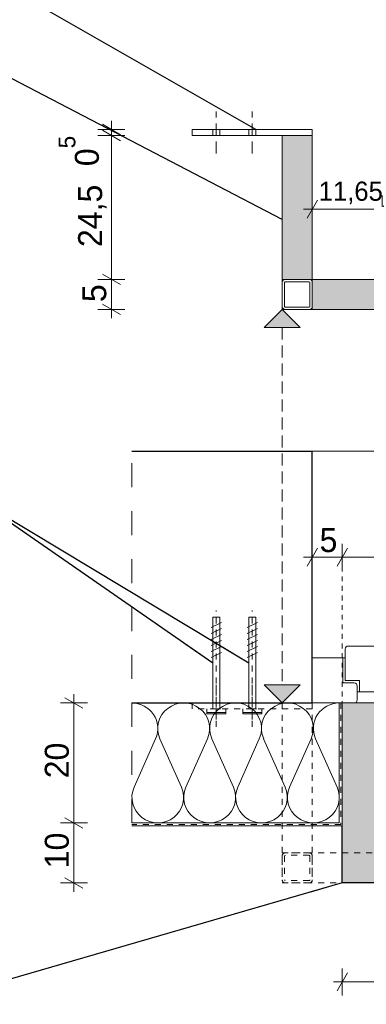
# Model space of a CAD drawing. Extents: x -93487 to -89412, y 100871 to 103816.
# Tile 11 of 15: x -91341 to -91052, y 102112 to 102933. Entities that reach past the tile are written whole.
import ezdxf

# ---------------------------------------------------------------- set-up
doc = ezdxf.new("R2010")
doc.units = 0
doc.header["$MEASUREMENT"] = 0
for name, pattern in [('Hidden Line', [10, 5, -5]), ('Hidden Line copy', [8, 4, -4]), ('Krawędzie ukryte', [15, 10, -5]), ('Przerywana', [40, 20, -20])]:
    doc.linetypes.add(name, pattern=pattern)
for name, color, linetype, lineweight in [('A-Opisy_Nr_Pióra__21', 7, 'Continuous', 13), ('Arch balustrady_Nr_Pióra__21', 7, 'Continuous', 13), ('Arch konstrukcja dachu_Nr_Pióra__21', 7, 'Continuous', 13), ('Arch stropy_Nr_Pióra__1', 7, 'Continuous', 25), ('Arch stropy_Nr_Pióra__21', 7, 'Continuous', 13), ('Arch wyburzenia_Nr_Pióra__46', 5, 'Continuous', 13), ('Arch wykończenie_Nr_Pióra__21', 7, 'Continuous', 13), ('Arch wykończenie_Nr_Pióra__46', 5, 'Continuous', 13), ('Arch wymiary_Nr_Pióra__21', 7, 'Continuous', 13), ('arch wypelnienia_Nr_Pióra__21', 7, 'Continuous', 13), ('INWENT.ŚCIANY_Nr_Pióra__1', 7, 'Continuous', 25), ('INWENT.ŚCIANY_Nr_Pióra__21', 7, 'Continuous', 13)]:
    doc.layers.add(name, color=color, linetype=linetype, lineweight=lineweight)
for name, color, linetype, lineweight, true_color in [('Arch balustrady_Nr_Pióra__81', 7, 'Continuous', 13, 0x6a6a6a), ('Arch ocieplenie_Nr_Pióra__25', 7, 'Continuous', 15, 0x40a5ff), ('Arch okna_Nr_Pióra__4', 7, 'Continuous', 20, 0x029e21), ('Arch wykończenie_Nr_Pióra__81', 7, 'Continuous', 13, 0x6a6a6a)]:
    doc.layers.add(name, color=color, linetype=linetype, lineweight=lineweight, true_color=true_color)
for name, color, linetype in [('Arch ocieplenie', 7, 'Continuous'), ('Arch stropy', 7, 'Continuous'), ('Arch wymiary', 7, 'Continuous')]:
    doc.layers.add(name, color=color, linetype=linetype)
doc.styles.add('GENERATED_STYLE_1', font='txt')
doc.styles.add('GENERATED_STYLE_2', font='txt')
doc.dimstyles.new('GENERATED_STYLE__1', dxfattribs={"dimtxt": 20, "dimasz": 11.4, "dimexe": 0.18, "dimexo": 0, "dimgap": 0.09, "dimtad": 1, "dimtih": 1, "dimtoh": 1, "dimdec": 0, "dimlfac": 0.1, "dimzin": 0, "dimdsep": 46, "dimtxsty": 'GENERATED_STYLE_1', "dimblk": 'ARROWHEAD_2', "dimblk1": 'ARROWHEAD_2', "dimblk2": 'ARROWHEAD_2', "dimcen": 0.09, "dimclrd": 7, "dimclre": 7, "dimclrt": 7, "dimazin": 0, "dimtfac": 1, "dimtdec": 4, "dimtmove": 0, "dimatfit": 3, "dimfxl": 0, "dimtolj": 1, "dimtzin": 0, "dimarcsym": 0})
doc.dimstyles.new('GENERATED_STYLE__2', dxfattribs={"dimtxt": 16, "dimasz": 11.4, "dimexe": 0.18, "dimexo": 0, "dimgap": 0.09, "dimtad": 1, "dimtih": 1, "dimtoh": 1, "dimdec": 0, "dimlfac": 0.1, "dimzin": 0, "dimdsep": 46, "dimtxsty": 'GENERATED_STYLE_1', "dimblk": 'ARROWHEAD_2', "dimblk1": 'ARROWHEAD_2', "dimblk2": 'ARROWHEAD_2', "dimcen": 0.09, "dimclrd": 7, "dimclre": 7, "dimclrt": 7, "dimazin": 0, "dimtfac": 1, "dimtdec": 4, "dimtmove": 2, "dimatfit": 3, "dimfxl": 0, "dimtolj": 1, "dimtzin": 0, "dimarcsym": 0})
doc.dimstyles.new('GENERATED_STYLE__3', dxfattribs={"dimtxt": 16, "dimasz": 11.4, "dimexe": 0.18, "dimexo": 0, "dimgap": 0.09, "dimtad": 1, "dimtih": 1, "dimtoh": 1, "dimdec": 0, "dimlfac": 0.1, "dimzin": 0, "dimdsep": 46, "dimtxsty": 'GENERATED_STYLE_1', "dimblk": 'ARROWHEAD_2', "dimblk1": 'ARROWHEAD_2', "dimblk2": 'ARROWHEAD_2', "dimcen": 0.09, "dimclrd": 7, "dimclre": 7, "dimclrt": 7, "dimazin": 0, "dimtfac": 1, "dimtdec": 4, "dimtmove": 0, "dimatfit": 3, "dimfxl": 0, "dimtolj": 1, "dimtzin": 0, "dimarcsym": 0})
doc.dimstyles.new('GENERATED_STYLE__4', dxfattribs={"dimtxt": 20, "dimasz": 11.4, "dimexe": 0.18, "dimexo": 0, "dimgap": 0.09, "dimtad": 1, "dimdec": 0, "dimlfac": 0.1, "dimzin": 0, "dimdsep": 46, "dimtxsty": 'GENERATED_STYLE_1', "dimblk": 'ARROWHEAD_2', "dimblk1": 'ARROWHEAD_2', "dimblk2": 'ARROWHEAD_2', "dimcen": 0.09, "dimclrd": 7, "dimclre": 7, "dimclrt": 7, "dimazin": 0, "dimtfac": 1, "dimtdec": 4, "dimtmove": 0, "dimatfit": 3, "dimfxl": 0, "dimtolj": 1, "dimtzin": 0, "dimarcsym": 0})
doc.dimstyles.new('GENERATED_STYLE__7', dxfattribs={"dimtxt": 0.18, "dimasz": 27.36, "dimexe": 0.18, "dimexo": 0.0625, "dimgap": 0.09, "dimtad": 0, "dimtih": 1, "dimtoh": 1, "dimdec": 4, "dimzin": 0, "dimdsep": 46, "dimcen": 0.09, "dimadec": 0, "dimazin": 0, "dimtfac": 1, "dimtdec": 4, "dimtmove": 0, "dimatfit": 3, "dimldrblk": 'ARROWHEAD_5', "dimfxl": 0, "dimtolj": 1, "dimtzin": 0, "dimarcsym": 0})

# ---------------------------------------------------------------- blocks, each defined once
blk = doc.blocks.new('Izolacja cieplna 14_22', base_point=(-91074.27, 102363.35))
at = {"layer": 'Arch ocieplenie_Nr_Pióra__25', "linetype": 'Continuous'}
for p, q in [((-91227.32, 102333.55), (-91245.29, 102293.15)), ((-91205.71, 102293.15), (-91223.69, 102333.55)), ((-91184.11, 102333.55), (-91202.08, 102293.15)), ((-91162.5, 102293.15), (-91180.48, 102333.55)), ((-91140.9, 102333.55), (-91158.87, 102293.15)), ((-91119.29, 102293.15), (-91137.27, 102333.55)), ((-91097.69, 102333.55), (-91115.66, 102293.15)), ((-91076.08, 102293.15), (-91094.06, 102333.55))]:
    blk.add_line(p, q, dxfattribs=at)
for centre, start_param, end_param in [((-91247.11, 102342.09), 2.7288, 4.712389), ((-91203.9, 102342.09), 2.7288, 6.695979), ((-91160.69, 102342.09), 2.7288, 6.695979), ((-91117.48, 102342.09), 2.7288, 6.695979), ((-91074.27, 102342.09), 4.712389, 6.695979), ((-91225.5, 102284.62), 5.870392, 9.837571), ((-91182.29, 102284.62), 5.870392, 9.837571), ((-91139.08, 102284.62), 5.870392, 9.837571), ((-91095.87, 102284.62), 5.870392, 9.837571)]:
    blk.add_ellipse(centre, major_axis=(-21.6, 0), ratio=0.984398, start_param=start_param, end_param=end_param, dxfattribs=at)
blk = doc.blocks.new('Linia_1', base_point=(-91121.77, 102691.41))
at = {"layer": 'Arch stropy_Nr_Pióra__21', "linetype": 'Continuous'}
for points in [[(-91121.77, 102691.41), (-91106.77, 102676.41), (-91136.77, 102676.41)], [(-91121.77, 102363.35), (-91136.77, 102378.35), (-91106.77, 102378.35)]]:
    blk.add_hatch(color=256, dxfattribs=at).paths.add_polyline_path(points, flags=0)
for p, q in [((-91121.77, 102691.41), (-91136.77, 102676.41)), ((-91121.77, 102691.41), (-91106.77, 102676.41)), ((-91106.77, 102676.41), (-91136.77, 102676.41)), ((-91121.77, 102363.35), (-91136.77, 102378.35)), ((-91136.77, 102378.35), (-91106.77, 102378.35)), ((-91121.77, 102363.35), (-91106.77, 102378.35))]:
    blk.add_line(p, q, dxfattribs=at)
at = {"layer": 'Arch stropy_Nr_Pióra__21', "linetype": 'Krawędzie ukryte'}
blk.add_line((-91121.77, 102676.41), (-91121.77, 102378.35), dxfattribs=at)
blk = doc.blocks.new('*D45')
at = {"layer": 'Arch wymiary_Nr_Pióra__21', "linetype": 'Continuous'}
for p, q in [((-91092.44, 102782.52), (-91101.1, 102767.52)), ((-91096.77, 102763.77), (-91096.77, 102786.27)), ((-91034.19, 102782.52), (-91042.85, 102767.52)), ((-91038.52, 102763.77), (-91038.52, 102786.27)), ((-91104.11, 102775.02), (-91096.77, 102775.02)), ((-91096.77, 102775.02), (-91038.52, 102775.02))]:
    blk.add_line(p, q, dxfattribs=at)
at = {"layer": 'Arch wymiary_Nr_Pióra__21', "char_height": 16, "attachment_point": 7, "style": 'GENERATED_STYLE_1'}
for insert in [(-91091.44, 102779.02), (-91032.44, 102778.22), (-90976.37, 102779.02), (-90915.94, 102778.22), (-90859.87, 102779.02), (-90799.44, 102778.22), (-90743.37, 102779.02), (-90682.94, 102778.22), (-90626.87, 102779.02), (-90572.52, 102779.02)]:
    blk.add_mtext('{11,65}', dxfattribs=dict(at, insert=insert))
blk = doc.blocks.new('ARROWHEAD_2')
at = {"color": 0, "linetype": 'Continuous', "lineweight": 0}
for p, q in [((0, 0), (-1, 0)), ((-0.378, -0.655), (0.378, 0.655))]:
    blk.add_line(p, q, dxfattribs=at)
blk = doc.blocks.new('*D46')
at = {"layer": 'Arch wymiary_Nr_Pióra__21', "linetype": 'Continuous'}
for p, q in [((-91034.19, 102782.52), (-91042.85, 102767.52)), ((-91038.52, 102763.77), (-91038.52, 102786.27)), ((-90975.94, 102782.52), (-90984.6, 102767.52)), ((-90980.27, 102763.77), (-90980.27, 102786.27)), ((-91038.52, 102775.02), (-90980.27, 102775.02))]:
    blk.add_line(p, q, dxfattribs=at)
at = {"layer": 'Arch wymiary_Nr_Pióra__21', "char_height": 16, "attachment_point": 7, "style": 'GENERATED_STYLE_1'}
for insert in [(-91091.44, 102779.02), (-91032.44, 102778.22), (-90976.37, 102779.02), (-90915.94, 102778.22), (-90859.87, 102779.02), (-90799.44, 102778.22), (-90743.37, 102779.02), (-90682.94, 102778.22), (-90626.87, 102779.02), (-90572.52, 102779.02)]:
    blk.add_mtext('{11,65}', dxfattribs=dict(at, insert=insert))
blk = doc.blocks.new('*D47')
at = {"layer": 'Arch wymiary_Nr_Pióra__21', "linetype": 'Continuous'}
for p, q in [((-90975.94, 102782.52), (-90984.6, 102767.52)), ((-90980.27, 102763.77), (-90980.27, 102786.27)), ((-90917.69, 102782.52), (-90926.35, 102767.52)), ((-90922.02, 102763.77), (-90922.02, 102786.27)), ((-90980.27, 102775.02), (-90922.02, 102775.02))]:
    blk.add_line(p, q, dxfattribs=at)
at = {"layer": 'Arch wymiary_Nr_Pióra__21', "char_height": 16, "attachment_point": 7, "style": 'GENERATED_STYLE_1'}
for insert in [(-91091.44, 102779.02), (-91032.44, 102778.22), (-90976.37, 102779.02), (-90915.94, 102778.22), (-90859.87, 102779.02), (-90799.44, 102778.22), (-90743.37, 102779.02), (-90682.94, 102778.22), (-90626.87, 102779.02), (-90572.52, 102779.02)]:
    blk.add_mtext('{11,65}', dxfattribs=dict(at, insert=insert))
blk = doc.blocks.new('*D48')
at = {"layer": 'Arch wymiary_Nr_Pióra__21', "linetype": 'Continuous'}
for p, q in [((-90917.69, 102782.52), (-90926.35, 102767.52)), ((-90922.02, 102763.77), (-90922.02, 102786.27)), ((-90859.44, 102782.52), (-90868.1, 102767.52)), ((-90863.77, 102763.77), (-90863.77, 102786.27)), ((-90922.02, 102775.02), (-90863.77, 102775.02))]:
    blk.add_line(p, q, dxfattribs=at)
at = {"layer": 'Arch wymiary_Nr_Pióra__21', "char_height": 16, "attachment_point": 7, "style": 'GENERATED_STYLE_1'}
for insert in [(-91091.44, 102779.02), (-91032.44, 102778.22), (-90976.37, 102779.02), (-90915.94, 102778.22), (-90859.87, 102779.02), (-90799.44, 102778.22), (-90743.37, 102779.02), (-90682.94, 102778.22), (-90626.87, 102779.02), (-90572.52, 102779.02)]:
    blk.add_mtext('{11,65}', dxfattribs=dict(at, insert=insert))
blk = doc.blocks.new('*D49')
at = {"layer": 'Arch wymiary_Nr_Pióra__21', "linetype": 'Continuous'}
for p, q in [((-90859.44, 102782.52), (-90868.1, 102767.52)), ((-90863.77, 102763.77), (-90863.77, 102786.27)), ((-90801.19, 102782.52), (-90809.85, 102767.52)), ((-90805.52, 102763.77), (-90805.52, 102786.27)), ((-90863.77, 102775.02), (-90805.52, 102775.02))]:
    blk.add_line(p, q, dxfattribs=at)
at = {"layer": 'Arch wymiary_Nr_Pióra__21', "char_height": 16, "attachment_point": 7, "style": 'GENERATED_STYLE_1'}
for insert in [(-91091.44, 102779.02), (-91032.44, 102778.22), (-90976.37, 102779.02), (-90915.94, 102778.22), (-90859.87, 102779.02), (-90799.44, 102778.22), (-90743.37, 102779.02), (-90682.94, 102778.22), (-90626.87, 102779.02), (-90572.52, 102779.02)]:
    blk.add_mtext('{11,65}', dxfattribs=dict(at, insert=insert))
blk = doc.blocks.new('*D50')
at = {"layer": 'Arch wymiary_Nr_Pióra__21', "linetype": 'Continuous'}
for p, q in [((-90801.19, 102782.52), (-90809.85, 102767.52)), ((-90805.52, 102763.77), (-90805.52, 102786.27)), ((-90742.94, 102782.52), (-90751.6, 102767.52)), ((-90747.27, 102763.77), (-90747.27, 102786.27)), ((-90805.52, 102775.02), (-90747.27, 102775.02))]:
    blk.add_line(p, q, dxfattribs=at)
at = {"layer": 'Arch wymiary_Nr_Pióra__21', "char_height": 16, "attachment_point": 7, "style": 'GENERATED_STYLE_1'}
for insert in [(-91091.44, 102779.02), (-91032.44, 102778.22), (-90976.37, 102779.02), (-90915.94, 102778.22), (-90859.87, 102779.02), (-90799.44, 102778.22), (-90743.37, 102779.02), (-90682.94, 102778.22), (-90626.87, 102779.02), (-90572.52, 102779.02)]:
    blk.add_mtext('{11,65}', dxfattribs=dict(at, insert=insert))
blk = doc.blocks.new('*D51')
at = {"layer": 'Arch wymiary_Nr_Pióra__21', "linetype": 'Continuous'}
for p, q in [((-90742.94, 102782.52), (-90751.6, 102767.52)), ((-90747.27, 102763.77), (-90747.27, 102786.27)), ((-90684.69, 102782.52), (-90693.35, 102767.52)), ((-90689.02, 102763.77), (-90689.02, 102786.27)), ((-90747.27, 102775.02), (-90689.02, 102775.02))]:
    blk.add_line(p, q, dxfattribs=at)
at = {"layer": 'Arch wymiary_Nr_Pióra__21', "char_height": 16, "attachment_point": 7, "style": 'GENERATED_STYLE_1'}
for insert in [(-91091.44, 102779.02), (-91032.44, 102778.22), (-90976.37, 102779.02), (-90915.94, 102778.22), (-90859.87, 102779.02), (-90799.44, 102778.22), (-90743.37, 102779.02), (-90682.94, 102778.22), (-90626.87, 102779.02), (-90572.52, 102779.02)]:
    blk.add_mtext('{11,65}', dxfattribs=dict(at, insert=insert))
blk = doc.blocks.new('*D52')
at = {"layer": 'Arch wymiary_Nr_Pióra__21', "linetype": 'Continuous'}
for p, q in [((-90684.69, 102782.52), (-90693.35, 102767.52)), ((-90689.02, 102763.77), (-90689.02, 102786.27)), ((-90626.44, 102782.52), (-90635.1, 102767.52)), ((-90630.77, 102763.77), (-90630.77, 102786.27)), ((-90689.02, 102775.02), (-90630.77, 102775.02))]:
    blk.add_line(p, q, dxfattribs=at)
at = {"layer": 'Arch wymiary_Nr_Pióra__21', "char_height": 16, "attachment_point": 7, "style": 'GENERATED_STYLE_1'}
for insert in [(-91091.44, 102779.02), (-91032.44, 102778.22), (-90976.37, 102779.02), (-90915.94, 102778.22), (-90859.87, 102779.02), (-90799.44, 102778.22), (-90743.37, 102779.02), (-90682.94, 102778.22), (-90626.87, 102779.02), (-90572.52, 102779.02)]:
    blk.add_mtext('{11,65}', dxfattribs=dict(at, insert=insert))
blk = doc.blocks.new('*D53')
at = {"layer": 'Arch wymiary_Nr_Pióra__21', "linetype": 'Continuous'}
for p, q in [((-90626.44, 102782.52), (-90635.1, 102767.52)), ((-90630.77, 102763.77), (-90630.77, 102786.27)), ((-90568.19, 102782.52), (-90576.85, 102767.52)), ((-90572.52, 102763.77), (-90572.52, 102786.27)), ((-90630.77, 102775.02), (-90572.52, 102775.02))]:
    blk.add_line(p, q, dxfattribs=at)
at = {"layer": 'Arch wymiary_Nr_Pióra__21', "char_height": 16, "attachment_point": 7, "style": 'GENERATED_STYLE_1'}
for insert in [(-91091.44, 102779.02), (-91032.44, 102778.22), (-90976.37, 102779.02), (-90915.94, 102778.22), (-90859.87, 102779.02), (-90799.44, 102778.22), (-90743.37, 102779.02), (-90682.94, 102778.22), (-90626.87, 102779.02), (-90572.52, 102779.02)]:
    blk.add_mtext('{11,65}', dxfattribs=dict(at, insert=insert))
blk = doc.blocks.new('*D54')
at = {"layer": 'Arch wymiary_Nr_Pióra__21', "linetype": 'Continuous'}
for p, q in [((-90568.19, 102782.52), (-90576.85, 102767.52)), ((-90572.52, 102763.77), (-90572.52, 102786.27)), ((-90518.6, 102767.52), (-90509.94, 102782.52)), ((-90514.27, 102763.77), (-90514.27, 102786.27)), ((-90572.52, 102775.02), (-90514.27, 102775.02)), ((-90514.27, 102775.02), (-90506.94, 102775.02))]:
    blk.add_line(p, q, dxfattribs=at)
at = {"layer": 'Arch wymiary_Nr_Pióra__21', "char_height": 16, "attachment_point": 7, "style": 'GENERATED_STYLE_1'}
for insert in [(-91091.44, 102779.02), (-91032.44, 102778.22), (-90976.37, 102779.02), (-90915.94, 102778.22), (-90859.87, 102779.02), (-90799.44, 102778.22), (-90743.37, 102779.02), (-90682.94, 102778.22), (-90626.87, 102779.02), (-90572.52, 102779.02)]:
    blk.add_mtext('{11,65}', dxfattribs=dict(at, insert=insert))
blk = doc.blocks.new('*D62')
at = {"layer": 'Arch wymiary_Nr_Pióra__21', "linetype": 'Continuous'}
for p, q in [((-91252.97, 102716.41), (-91275.47, 102716.41)), ((-91271.72, 102720.74), (-91256.72, 102712.08)), ((-91264.22, 102691.41), (-91264.22, 102716.41)), ((-91252.97, 102691.41), (-91275.47, 102691.41)), ((-91271.72, 102695.74), (-91256.72, 102687.08)), ((-91264.22, 102684.08), (-91264.22, 102691.41))]:
    blk.add_line(p, q, dxfattribs=at)
at = {"layer": 'Arch wymiary_Nr_Pióra__21', "char_height": 20, "attachment_point": 7, "rotation": 90}
for s, insert, style in [('{0\\A1{\\H0.7x;\\S5^  ;}}', (-91274.36, 102810.83), 'GENERATED_STYLE_2'), ('{24,5}', (-91268.22, 102743.39), 'GENERATED_STYLE_1'), ('{5}', (-91268.22, 102697.51), 'GENERATED_STYLE_1')]:
    blk.add_mtext(s, dxfattribs=dict(at, insert=insert, style=style))
blk = doc.blocks.new('*D63')
at = {"layer": 'Arch wymiary_Nr_Pióra__21', "linetype": 'Continuous'}
for p, q in [((-91256.72, 102832.08), (-91271.72, 102840.74)), ((-91252.97, 102836.41), (-91275.47, 102836.41)), ((-91264.22, 102716.41), (-91264.22, 102836.41)), ((-91252.97, 102716.41), (-91275.47, 102716.41)), ((-91271.72, 102720.74), (-91256.72, 102712.08))]:
    blk.add_line(p, q, dxfattribs=at)
at = {"layer": 'Arch wymiary_Nr_Pióra__21', "char_height": 20, "attachment_point": 7, "rotation": 90}
for s, insert, style in [('{0\\A1{\\H0.7x;\\S5^  ;}}', (-91274.36, 102810.83), 'GENERATED_STYLE_2'), ('{24,5}', (-91268.22, 102743.39), 'GENERATED_STYLE_1'), ('{5}', (-91268.22, 102697.51), 'GENERATED_STYLE_1')]:
    blk.add_mtext(s, dxfattribs=dict(at, insert=insert, style=style))
blk = doc.blocks.new('*D64')
at = {"layer": 'Arch wymiary_Nr_Pióra__21', "linetype": 'Continuous'}
for p, q in [((-91271.72, 102845.74), (-91256.72, 102837.08)), ((-91264.22, 102841.41), (-91264.22, 102848.75)), ((-91252.97, 102841.41), (-91275.47, 102841.41)), ((-91256.72, 102832.08), (-91271.72, 102840.74)), ((-91264.22, 102836.41), (-91264.22, 102841.41)), ((-91252.97, 102836.41), (-91275.47, 102836.41))]:
    blk.add_line(p, q, dxfattribs=at)
at = {"layer": 'Arch wymiary_Nr_Pióra__21', "char_height": 20, "attachment_point": 7, "rotation": 90}
for s, insert, style in [('{0\\A1{\\H0.7x;\\S5^  ;}}', (-91274.36, 102810.83), 'GENERATED_STYLE_2'), ('{24,5}', (-91268.22, 102743.39), 'GENERATED_STYLE_1'), ('{5}', (-91268.22, 102697.51), 'GENERATED_STYLE_1')]:
    blk.add_mtext(s, dxfattribs=dict(at, insert=insert, style=style))
blk = doc.blocks.new('*D67')
at = {"layer": 'Arch wymiary_Nr_Pióra__21', "linetype": 'Continuous'}
for p, q in [((-91092.44, 102492.39), (-91101.1, 102477.39)), ((-91096.77, 102473.64), (-91096.77, 102496.14)), ((-91067.44, 102492.39), (-91076.1, 102477.39)), ((-91071.77, 102473.64), (-91071.77, 102496.14)), ((-91104.11, 102484.89), (-91096.77, 102484.89)), ((-91096.77, 102484.89), (-91071.77, 102484.89))]:
    blk.add_line(p, q, dxfattribs=at)
at = {"layer": 'Arch wymiary_Nr_Pióra__21', "char_height": 20, "attachment_point": 7, "style": 'GENERATED_STYLE_1'}
for s, insert in [('{5}', (-91090.67, 102488.89)), ('{228}', (-90520.97, 102488.89)), ('{5}', (-89925.67, 102488.89))]:
    blk.add_mtext(s, dxfattribs=dict(at, insert=insert))
blk = doc.blocks.new('*D68')
at = {"layer": 'Arch wymiary_Nr_Pióra__21', "linetype": 'Continuous'}
for p, q in [((-91067.44, 102492.39), (-91076.1, 102477.39)), ((-91071.77, 102473.64), (-91071.77, 102496.14)), ((-89927.44, 102492.39), (-89936.1, 102477.39)), ((-89931.77, 102473.64), (-89931.77, 102496.14)), ((-91071.77, 102484.89), (-89931.77, 102484.89))]:
    blk.add_line(p, q, dxfattribs=at)
at = {"layer": 'Arch wymiary_Nr_Pióra__21', "char_height": 20, "attachment_point": 7, "style": 'GENERATED_STYLE_1'}
for s, insert in [('{5}', (-91090.67, 102488.89)), ('{228}', (-90520.97, 102488.89)), ('{5}', (-89925.67, 102488.89))]:
    blk.add_mtext(s, dxfattribs=dict(at, insert=insert))
blk = doc.blocks.new('*D69')
at = {"layer": 'Arch wymiary_Nr_Pióra__21', "linetype": 'Continuous'}
for p, q in [((-89927.44, 102492.39), (-89936.1, 102477.39)), ((-89931.77, 102473.64), (-89931.77, 102496.14)), ((-89911.1, 102477.39), (-89902.44, 102492.39)), ((-89906.77, 102473.64), (-89906.77, 102496.14)), ((-89931.77, 102484.89), (-89906.77, 102484.89)), ((-89906.77, 102484.89), (-89899.44, 102484.89))]:
    blk.add_line(p, q, dxfattribs=at)
at = {"layer": 'Arch wymiary_Nr_Pióra__21', "char_height": 20, "attachment_point": 7, "style": 'GENERATED_STYLE_1'}
for s, insert in [('{5}', (-91090.67, 102488.89)), ('{228}', (-90520.97, 102488.89)), ('{5}', (-89925.67, 102488.89))]:
    blk.add_mtext(s, dxfattribs=dict(at, insert=insert))
blk = doc.blocks.new('*D70')
at = {"layer": 'Arch wymiary_Nr_Pióra__21', "linetype": 'Continuous'}
for p, q in [((-91284.18, 102263.35), (-91306.68, 102263.35)), ((-91302.93, 102267.68), (-91287.93, 102259.02)), ((-91295.43, 102213.35), (-91295.43, 102263.35)), ((-91284.18, 102213.35), (-91306.68, 102213.35)), ((-91302.93, 102217.68), (-91287.93, 102209.02)), ((-91295.43, 102206.02), (-91295.43, 102213.35))]:
    blk.add_line(p, q, dxfattribs=at)
at = {"layer": 'Arch wymiary_Nr_Pióra__21', "char_height": 20, "attachment_point": 7, "rotation": 90, "style": 'GENERATED_STYLE_1'}
for s, insert in [('{20}', (-91299.43, 102300.55)), ('{10}', (-91299.43, 102225.55))]:
    blk.add_mtext(s, dxfattribs=dict(at, insert=insert))
blk = doc.blocks.new('*D71')
at = {"layer": 'Arch wymiary_Nr_Pióra__21', "linetype": 'Continuous'}
for p, q in [((-91295.43, 102363.35), (-91295.43, 102370.69)), ((-91284.18, 102363.35), (-91306.68, 102363.35)), ((-91287.93, 102359.02), (-91302.93, 102367.68)), ((-91295.43, 102263.35), (-91295.43, 102363.35)), ((-91284.18, 102263.35), (-91306.68, 102263.35)), ((-91302.93, 102267.68), (-91287.93, 102259.02))]:
    blk.add_line(p, q, dxfattribs=at)
at = {"layer": 'Arch wymiary_Nr_Pióra__21', "char_height": 20, "attachment_point": 7, "rotation": 90, "style": 'GENERATED_STYLE_1'}
for s, insert in [('{20}', (-91299.43, 102300.55)), ('{10}', (-91299.43, 102225.55))]:
    blk.add_mtext(s, dxfattribs=dict(at, insert=insert))
blk = doc.blocks.new('*D72')
at = {"layer": 'Arch wymiary_Nr_Pióra__21', "linetype": 'Continuous'}
for p, q in [((-91071.77, 102119.57), (-91071.77, 102142.07)), ((-89931.77, 102119.57), (-89931.77, 102142.07)), ((-91067.44, 102138.32), (-91076.1, 102123.32)), ((-89936.1, 102123.32), (-89927.44, 102138.32)), ((-91079.11, 102130.82), (-91071.77, 102130.82)), ((-91071.77, 102130.82), (-89931.77, 102130.82)), ((-89931.77, 102130.82), (-89924.44, 102130.82))]:
    blk.add_line(p, q, dxfattribs=at)
at = {"layer": 'Arch wymiary_Nr_Pióra__21', "insert": (-90520.97, 102134.82), "char_height": 20, "attachment_point": 7, "style": 'GENERATED_STYLE_1'}
blk.add_mtext('{228}', dxfattribs=at)
blk = doc.blocks.new('ARROWHEAD_5')
at = {"color": 0, "linetype": 'Continuous', "lineweight": 0}
blk.add_line((0, 0), (-1, 0), dxfattribs=at)
blk.add_solid([(-1, 0.2679), (0, 0), (-1, -0.2679), (-1, 0.2679)], dxfattribs=at)

msp = doc.modelspace()

# ---------------------------------------------------------------- hatches: boundary and pattern name
at = {"layer": 'arch wypelnienia_Nr_Pióra__21', "linetype": 'Continuous'}
for points in [[(-91096.77, 102716.41), (-91096.77, 102836.41), (-91121.77, 102836.41), (-91121.77, 102716.41)], [(-91096.77, 102716.41), (-91096.77, 102691.41), (-91039.52, 102691.41), (-91039.52, 102716.41)]]:
    msp.add_hatch(color=256, dxfattribs=at).paths.add_polyline_path(points, flags=0)
at = {"layer": 'arch wypelnienia_Nr_Pióra__21', "linetype": 'Continuous', "lineweight": 0, "true_color": 0x000000}
msp.add_hatch(color=18, dxfattribs=at).paths.add_polyline_path([(-91071.77, 102213.35), (-89931.77, 102213.35), (-89931.77, 102363.35), (-91071.77, 102363.35)], flags=0)

# ---------------------------------------------------------------- linework, layer by layer
at = {"layer": 'Arch balustrady_Nr_Pióra__21', "linetype": 'Krawędzie ukryte'}
for p, q in [((-91176.77, 102821.41), (-91176.77, 102856.41)), ((-91146.77, 102821.41), (-91146.77, 102856.41))]:
    msp.add_line(p, q, dxfattribs=at)
at = {"layer": 'Arch balustrady_Nr_Pióra__21', "linetype": 'Continuous'}
for p, q in [((-91196.77, 102836.41), (-91196.77, 102841.41)), ((-91096.77, 102841.41), (-91196.77, 102841.41)), ((-91179.77, 102836.41), (-91179.77, 102841.41)), ((-91173.77, 102836.41), (-91173.77, 102841.41)), ((-91149.77, 102836.41), (-91149.77, 102841.41)), ((-91143.77, 102836.41), (-91143.77, 102841.41)), ((-91096.77, 102841.41), (-91096.77, 102691.41)), ((-91096.77, 102836.41), (-91196.77, 102836.41)), ((-91121.77, 102836.41), (-91121.77, 102691.41)), ((-91096.77, 102716.41), (-91121.77, 102716.41)), ((-89906.77, 102716.41), (-91096.77, 102716.41)), ((-91121.77, 102691.41), (-91096.77, 102691.41)), ((-89906.77, 102691.41), (-91096.77, 102691.41))]:
    msp.add_line(p, q, dxfattribs=at)
at = {"layer": 'Arch balustrady_Nr_Pióra__21', "linetype": 'Hidden Line copy'}
msp.add_line((-91071.77, 102484.89), (-91071.77, 102363.35), dxfattribs=at)
at = {"layer": 'Arch balustrady_Nr_Pióra__81', "linetype": 'Hidden Line'}
for p, q in [((-91176.77, 102343.35), (-91176.77, 102378.35)), ((-91146.77, 102343.35), (-91146.77, 102378.35)), ((-91196.77, 102358.35), (-91196.77, 102363.35)), ((-91096.77, 102363.35), (-91196.77, 102363.35)), ((-91179.77, 102358.35), (-91179.77, 102363.35)), ((-91173.77, 102358.35), (-91173.77, 102363.35)), ((-91149.77, 102358.35), (-91149.77, 102363.35)), ((-91143.77, 102358.35), (-91143.77, 102363.35)), ((-91121.77, 102363.35), (-91121.77, 102213.35)), ((-91096.77, 102363.35), (-91096.77, 102213.35)), ((-91096.77, 102358.35), (-91196.77, 102358.35)), ((-91096.77, 102238.35), (-91121.77, 102238.35)), ((-89906.77, 102238.35), (-91096.77, 102238.35)), ((-91121.77, 102213.35), (-91096.77, 102213.35)), ((-89906.77, 102213.35), (-91096.77, 102213.35))]:
    msp.add_line(p, q, dxfattribs=at)
at = {"layer": 'Arch konstrukcja dachu_Nr_Pióra__21', "linetype": 'Hidden Line'}
for p, q in [((-91176.77, 102349.56), (-91176.77, 102440.35)), ((-91146.77, 102349.56), (-91146.77, 102440.35))]:
    msp.add_line(p, q, dxfattribs=at)
at = {"layer": 'Arch konstrukcja dachu_Nr_Pióra__21', "linetype": 'Continuous'}
for p, q in [((-91181.13, 102426.34), (-91172.41, 102430.37)), ((-91173.77, 102434.75), (-91179.77, 102434.75)), ((-91179.77, 102358.35), (-91179.77, 102434.75)), ((-91173.77, 102358.35), (-91173.77, 102434.75)), ((-91151.13, 102426.34), (-91142.41, 102430.37)), ((-91143.77, 102434.75), (-91149.77, 102434.75)), ((-91149.77, 102358.35), (-91149.77, 102434.75)), ((-91143.77, 102358.35), (-91143.77, 102434.75)), ((-91181.13, 102421.34), (-91172.41, 102425.37)), ((-91181.13, 102416.34), (-91172.41, 102420.37)), ((-91151.13, 102421.34), (-91142.41, 102425.37)), ((-91151.13, 102416.34), (-91142.41, 102420.37)), ((-91181.13, 102411.34), (-91172.41, 102415.37)), ((-91181.13, 102406.34), (-91172.41, 102410.37)), ((-91151.13, 102411.34), (-91142.41, 102415.37)), ((-91151.13, 102406.34), (-91142.41, 102410.37)), ((-91181.13, 102401.34), (-91172.41, 102405.37)), ((-91151.13, 102401.34), (-91142.41, 102405.37)), ((-91184.77, 102358.35), (-91184.77, 102355.35)), ((-91168.77, 102355.35), (-91184.77, 102355.35)), ((-91184.77, 102354.35), (-91184.77, 102355.35)), ((-91168.77, 102354.35), (-91184.77, 102354.35)), ((-91173.27, 102358.35), (-91180.27, 102358.35)), ((-91168.77, 102358.35), (-91168.77, 102355.35)), ((-91168.77, 102355.35), (-91168.77, 102354.35)), ((-91154.77, 102358.35), (-91154.77, 102355.35)), ((-91138.77, 102355.35), (-91154.77, 102355.35)), ((-91154.77, 102354.35), (-91154.77, 102355.35)), ((-91138.77, 102354.35), (-91154.77, 102354.35)), ((-91143.27, 102358.35), (-91150.27, 102358.35)), ((-91138.77, 102358.35), (-91138.77, 102355.35)), ((-91138.77, 102355.35), (-91138.77, 102354.35))]:
    msp.add_line(p, q, dxfattribs=at)
at = {"layer": 'Arch okna_Nr_Pióra__4', "linetype": 'Continuous'}
for p, q in [((-91066.78, 102410.85), (-91036.78, 102410.85)), ((-91069.28, 102408.35), (-91069.28, 102382.1)), ((-91096.77, 102400.85), (-91069.28, 102400.85)), ((-91096.77, 102400.85), (-91096.77, 102363.35)), ((-91071.28, 102400.85), (-91071.28, 102380.1)), ((-91071.28, 102380.1), (-91061.78, 102380.1)), ((-91069.28, 102382.1), (-91057.28, 102382.1)), ((-91059.28, 102377.6), (-91059.28, 102365.85)), ((-91057.28, 102382.1), (-91057.28, 102372.73)), ((-91059.28, 102372.73), (-91036.78, 102372.73)), ((-91096.77, 102363.35), (-91061.78, 102363.35)), ((-91061.78, 102363.35), (-90523.02, 102363.35))]:
    msp.add_line(p, q, dxfattribs=at)
for centre, start, end in [((-91066.78, 102408.35), 90, 180), ((-91061.78, 102377.6), 0, 90), ((-91061.78, 102365.85), 270, 0)]:
    msp.add_arc(centre, 2.5, start, end, dxfattribs=at)
at = {"layer": 'Arch stropy_Nr_Pióra__1', "linetype": 'Continuous'}
for p, q in [((-91071.77, 102213.35), (-91071.77, 102260.85)), ((-89931.77, 102213.35), (-91071.77, 102213.35))]:
    msp.add_line(p, q, dxfattribs=at)
at = {"layer": 'Arch stropy_Nr_Pióra__21', "linetype": 'Continuous'}
msp.add_line((-89906.77, 102573.35), (-91096.77, 102573.35), dxfattribs=at)
at = {"layer": 'Arch wyburzenia_Nr_Pióra__46', "linetype": 'Continuous'}
for p, q in [((-91074.27, 102363.35), (-91074.27, 102263.35)), ((-91074.27, 102263.35), (-91247.11, 102263.35))]:
    msp.add_line(p, q, dxfattribs=at)
at = {"layer": 'Arch wykończenie_Nr_Pióra__21', "linetype": 'Continuous'}
for p, q in [((-91121.77, 102714.01), (-91121.77, 102693.81)), ((-91119.77, 102713.91), (-91119.77, 102693.91)), ((-91099.17, 102716.41), (-91119.37, 102716.41)), ((-91099.27, 102714.41), (-91119.27, 102714.41)), ((-91098.77, 102713.91), (-91098.77, 102693.91)), ((-91096.77, 102714.01), (-91096.77, 102693.81)), ((-91099.17, 102691.41), (-91119.37, 102691.41)), ((-91099.27, 102693.41), (-91119.27, 102693.41)), ((-91071.77, 102363.35), (-91071.77, 102260.85)), ((-91071.77, 102260.85), (-91247.11, 102260.85))]:
    msp.add_line(p, q, dxfattribs=at)
for centre, radius, start, end in [((-91119.37, 102714.01), 2.4, 90, 180), ((-91119.27, 102713.91), 0.5, 90, 180), ((-91099.27, 102713.91), 0.5, 0, 90), ((-91099.17, 102714.01), 2.4, 0, 90), ((-91119.37, 102693.81), 2.4, 180, 270), ((-91119.27, 102693.91), 0.5, 180, 270), ((-91099.27, 102693.91), 0.5, 270, 0), ((-91099.17, 102693.81), 2.4, 270, 0)]:
    msp.add_arc(centre, radius, start, end, dxfattribs=at)
at = {"layer": 'Arch wykończenie_Nr_Pióra__46', "linetype": 'Continuous'}
for p, q in [((-91074.27, 102363.35), (-91074.27, 102263.35)), ((-91074.27, 102263.35), (-91247.11, 102263.35))]:
    msp.add_line(p, q, dxfattribs=at)
at = {"layer": 'Arch wykończenie_Nr_Pióra__81', "linetype": 'Hidden Line'}
for p, q in [((-91099.17, 102238.35), (-91119.37, 102238.35)), ((-91121.77, 102235.95), (-91121.77, 102215.75)), ((-91119.77, 102235.85), (-91119.77, 102215.85)), ((-91099.27, 102236.35), (-91119.27, 102236.35)), ((-91098.77, 102235.85), (-91098.77, 102215.85)), ((-91096.77, 102235.95), (-91096.77, 102215.75)), ((-91099.17, 102213.35), (-91119.37, 102213.35)), ((-91099.27, 102215.35), (-91119.27, 102215.35))]:
    msp.add_line(p, q, dxfattribs=at)
for centre, radius, start, end in [((-91119.37, 102235.95), 2.4, 90, 180), ((-91099.17, 102235.95), 2.4, 0, 90), ((-91119.27, 102235.85), 0.5, 90, 180), ((-91099.27, 102235.85), 0.5, 0, 90), ((-91119.37, 102215.75), 2.4, 180, 270), ((-91119.27, 102215.85), 0.5, 180, 270), ((-91099.27, 102215.85), 0.5, 270, 0), ((-91099.17, 102215.75), 2.4, 270, 0)]:
    msp.add_arc(centre, radius, start, end, dxfattribs=at)
at = {"layer": 'INWENT.ŚCIANY_Nr_Pióra__1', "linetype": 'Continuous'}
for p, q in [((-91247.11, 102573.35), (-91096.77, 102573.35)), ((-91096.77, 102363.35), (-91096.77, 102573.35)), ((-91247.11, 102363.35), (-91096.77, 102363.35))]:
    msp.add_line(p, q, dxfattribs=at)
at = {"layer": 'INWENT.ŚCIANY_Nr_Pióra__21', "linetype": 'Przerywana'}
msp.add_line((-91247.11, 102263.35), (-91247.11, 102573.35), dxfattribs=at)
at = {"layer": 'INWENT.ŚCIANY_Nr_Pióra__21', "linetype": 'Hidden Line'}
for p, q in [((-91073.02, 102363.35), (-91073.02, 102262.1)), ((-91073.02, 102262.1), (-91247.11, 102262.1))]:
    msp.add_line(p, q, dxfattribs=at)

# ---------------------------------------------------------------- block references
at = {"layer": 'Arch ocieplenie', "color": 104, "linetype": 'Continuous', "lineweight": 20, "true_color": 0x029e21}
msp.add_blockref('Izolacja cieplna 14_22', (-91074.27, 102363.35), dxfattribs=at)
at = {"layer": 'Arch stropy', "linetype": 'Krawędzie ukryte'}
msp.add_blockref('Linia_1', (-91121.77, 102691.41), dxfattribs=at)

# ---------------------------------------------------------------- dimensions: what is measured, and where the dimension line sits
at = {"layer": 'Arch wymiary', "linetype": 'Continuous'}
for base, p1, p2, text, picture, middle in [((-91264.22, 102691.41), (-91071.32, 102691.41), (-91068.15, 102716.41), '5', '*D62', (-91278.22, 102705.1)), ((-91264.22, 102691.41), (-91068.15, 102716.41), (-91196.77, 102836.41), '24,5', '*D63', (-91278.22, 102769.99)), ((-91295.43, 102213.35), (-91247.11, 102263.35), (-91247.11, 102363.35), '20', '*D71', (-91309.43, 102315.73)), ((-91295.43, 102213.35), (-91071.77, 102213.35), (-91247.11, 102263.35), '10', '*D70', (-91309.43, 102240.73))]:
    dim = msp.add_linear_dim(base=base, p1=p1, p2=p2, angle=90, text=text, dimstyle='GENERATED_STYLE__4', dxfattribs=at)
    dim.commit()
    dim.dimension.update_dxf_attribs({"geometry": picture, "text_midpoint": middle})
dim = msp.add_linear_dim(base=(-91264.22387724, 102691.41078506), p1=(-91196.77013868, 102836.4117114), p2=(-91196.77013868, 102841.4117114), angle=90, dimstyle='GENERATED_STYLE__4', dxfattribs=at)
dim.commit()
dim.dimension.update_dxf_attribs({"geometry": '*D64', "text_midpoint": (-91278.22387724, 102838.44011159)})
for base, p1, p2, text, dimstyle, picture, middle in [((-91096.77, 102775.02), (-91096.77, 102766.41), (-91038.52, 102741.41), '11,65', 'GENERATED_STYLE__2', '*D45', (-91064.89, 102787.02)), ((-91096.77, 102775.02), (-91038.52, 102741.41), (-90980.27, 102741.41), '11,65', 'GENERATED_STYLE__3', '*D46', (-91005.88, 102786.22)), ((-91096.77, 102775.02), (-90980.27, 102741.41), (-90922.02, 102741.41), '11,65', 'GENERATED_STYLE__2', '*D47', (-90949.82, 102787.02)), ((-91096.77, 102775.02), (-90922.02, 102741.41), (-90863.77, 102741.41), '11,65', 'GENERATED_STYLE__3', '*D48', (-90889.38, 102786.22)), ((-91096.77, 102775.02), (-90863.77, 102741.41), (-90805.52, 102741.41), '11,65', 'GENERATED_STYLE__2', '*D49', (-90833.32, 102787.02)), ((-91096.77, 102775.02), (-90805.52, 102741.41), (-90747.27, 102741.41), '11,65', 'GENERATED_STYLE__3', '*D50', (-90772.88, 102786.22)), ((-91096.77, 102775.02), (-90747.27, 102741.41), (-90689.02, 102741.41), '11,65', 'GENERATED_STYLE__2', '*D51', (-90716.82, 102787.02)), ((-91096.77, 102775.02), (-90689.02, 102741.41), (-90630.77, 102741.41), '11,65', 'GENERATED_STYLE__3', '*D52', (-90656.38, 102786.22)), ((-91096.77, 102775.02), (-90630.77, 102741.41), (-90572.52, 102741.41), '11,65', 'GENERATED_STYLE__2', '*D53', (-90600.32, 102787.02)), ((-91096.77, 102775.02), (-90572.52, 102741.41), (-90514.27, 102703.91), '11,65', 'GENERATED_STYLE__2', '*D54', (-90545.97, 102787.02)), ((-91096.77, 102484.89), (-91096.77, 102363.35), (-91071.77, 102355.16), '5', 'GENERATED_STYLE__1', '*D67', (-91083.08, 102498.89)), ((-91096.77, 102484.89), (-91071.77, 102355.16), (-89931.77, 102213.35), '228', 'GENERATED_STYLE__1', '*D68', (-90498.2, 102498.89)), ((-91096.77, 102484.89), (-89931.77, 102213.35), (-89906.77, 102382.1), '5', 'GENERATED_STYLE__1', '*D69', (-89918.08, 102498.89)), ((-91071.77, 102130.82), (-91071.77, 102213.35), (-89931.77, 102213.35), '228', 'GENERATED_STYLE__1', '*D72', (-90498.2, 102144.82))]:
    dim = msp.add_linear_dim(base=base, p1=p1, p2=p2, text=text, dimstyle=dimstyle, dxfattribs=at)
    dim.commit()
    dim.dimension.update_dxf_attribs({"geometry": picture, "text_midpoint": middle})

# ---------------------------------------------------------------- leaders
at = {"layer": 'A-Opisy_Nr_Pióra__21', "linetype": 'Continuous', "annotation_type": 0, "has_hookline": 1, "hookline_direction": 1}
for points, text_width in [([(-91143.77, 102841.41), (-91465.46, 103025.47), (-91503.24, 103025.47)], 198.1), ([(-91121.77, 102766.41), (-91346.82, 102883.79), (-91384.6, 102883.79)], 289.52), ([(-91179.77, 102396.55), (-91377.07, 102533.51), (-91414.84, 102533.51)], 157.14), ([(-91149.77, 102396.55), (-91377.07, 102533.51), (-91414.84, 102533.51)], 157.14), ([(-91071.77, 102213.35), (-91420.82, 102112.16), (-91437.81, 102112.16)], 195.24)]:
    msp.add_leader(points, dimstyle='GENERATED_STYLE__7', dxfattribs=dict(at, text_width=text_width))

doc.saveas('drawing.dxf')
